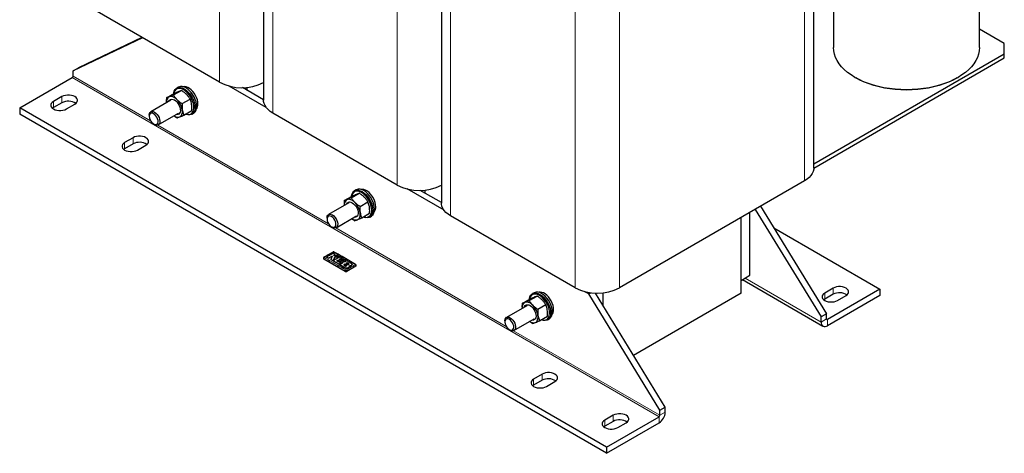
# Model space of a CAD drawing. Header units: millimetres. Extents: x 5 to 418, y 2 to 292.
# Tile 17 of 40: x 225 to 303, y 49 to 83. Entities that reach past the tile are written whole.
import ezdxf

# ---------------------------------------------------------------- set-up
doc = ezdxf.new("R2010")
doc.units = ezdxf.units.MM

msp = doc.modelspace()

# ---------------------------------------------------------------- linework, layer by layer
at = {"color": 7, "linetype": 'Continuous', "lineweight": 18}
for p, q in [((240.9908, 78.1637), (240.9908, 102.6599)), ((245.2334, 75.7145), (245.2334, 100.2107)), ((287.5184, 70.3262), (287.5184, 94.8224)), ((255.1329, 69.9996), (255.1329, 94.4958)), ((259.3755, 67.5504), (259.3755, 92.0466)), ((269.275, 61.8355), (269.275, 86.3317)), ((272.8106, 61.8355), (272.8106, 86.3317)), ((275.9466, 51.5942), (229.2775, 78.5357)), ((235.517, 75.097), (229.3482, 78.6582)), ((228.4644, 77.0253), (228.4644, 76.5354)), ((227.7926, 76.6375), (227.7926, 76.1476)), ((249.6592, 66.9329), (236.0965, 74.7625)), ((234.1212, 73.7597), (234.1212, 73.2698)), ((233.4495, 73.3719), (233.4495, 72.882)), ((263.8013, 58.7689), (250.2386, 66.5984)), ((249.2887, 64.1261), (249.2887, 64.1516)), ((250.9735, 63.4315), (250.9735, 63.4299)), ((251.0854, 63.6317), (251.0854, 63.6301)), ((251.2772, 63.7396), (251.2772, 63.738)), ((251.8342, 63.5546), (251.8342, 63.5801)), ((250.9857, 63.1464), (250.9857, 63.1719)), ((251.1271, 63.1464), (251.1271, 63.1719)), ((282.7842, 62.6117), (288.8371, 59.1174)), ((289.12, 61.4238), (289.12, 60.9339)), ((289.7917, 61.8116), (289.7917, 61.3217)), ((288.8371, 59.1174), (289.2614, 59.3624)), ((289.2614, 59.3624), (289.3321, 59.3215)), ((289.3321, 59.3215), (289.3321, 58.8316)), ((276.0173, 51.7167), (264.3807, 58.4344)), ((266.6481, 54.9823), (266.6481, 54.4924)), ((265.9764, 54.5945), (265.9764, 54.1046)), ((272.305, 51.7167), (272.305, 51.2268)), ((276.0173, 51.7167), (276.4416, 51.9616)), ((271.6332, 51.3289), (271.6332, 50.839)), ((275.9466, 51.1043), (275.9466, 51.5942))]:
    msp.add_line(p, q, dxfattribs=at)
at = {"color": 7, "linetype": 'Continuous', "lineweight": 25}
for p, q in [((244.5012, 101.2312), (244.5012, 76.735)), ((258.6433, 93.0671), (258.6433, 68.5709)), ((288.2506, 71.3467), (288.2506, 92.397)), ((289.8254, 92.9346), (289.8254, 80.9166)), ((301.4254, 80.9166), (301.4254, 92.9352)), ((240.9908, 78.1637), (231.0913, 83.8785)), ((303.4035, 81.2431), (301.4254, 82.3851)), ((234.8699, 81.6972), (229.3482, 79.0664)), ((234.8293, 81.7206), (229.7725, 79.3114)), ((303.4035, 80.4267), (303.4035, 81.2431)), ((288.2506, 71.6791), (303.4035, 80.4267)), ((288.2506, 71.3525), (303.4035, 80.1001)), ((303.4035, 80.1001), (303.4035, 80.4267)), ((229.3482, 79.0664), (229.7725, 79.3114)), ((225.1056, 76.1273), (229.2775, 78.5357)), ((229.3482, 78.6582), (229.3482, 79.0664)), ((291.5235, 78.5494), (291.5942, 78.5085)), ((299.6565, 78.5085), (299.7273, 78.5494)), ((237.3348, 77.153), (237.9636, 77.516)), ((237.7286, 77.7794), (237.596, 77.7029)), ((244.708, 76.1602), (241.7629, 77.8604)), ((244.5012, 76.7694), (242.8175, 77.7414)), ((243.2075, 77.5162), (243.2075, 77.7644)), ((228.4644, 77.0253), (227.7926, 76.6375)), ((237.1376, 76.7455), (235.5289, 75.8168)), ((236.7743, 76.9279), (237.4031, 77.2909)), ((238.0266, 76.4675), (238.6554, 76.8305)), ((271.7747, 49.1858), (225.1056, 76.1273)), ((225.1056, 76.1273), (225.1056, 75.6374)), ((227.7926, 76.1476), (227.7174, 76.0966)), ((228.4644, 76.5354), (227.7926, 76.1476)), ((228.8179, 76.0457), (229.4897, 76.4334)), ((271.7747, 48.6959), (225.1056, 75.6374)), ((235.4046, 75.5421), (235.4046, 75.4605)), ((236.1289, 74.7776), (237.7375, 75.7062)), ((238.1579, 75.5568), (238.7867, 75.9198)), ((238.7959, 75.6244), (238.9285, 75.7009)), ((255.1329, 69.9996), (245.2334, 75.7145)), ((235.7581, 74.8481), (235.8288, 74.8073)), ((234.1212, 73.7597), (233.4495, 73.3719)), ((233.4495, 72.882), (233.3743, 72.831)), ((234.1212, 73.2698), (233.4495, 72.882)), ((234.4748, 72.78), (235.1465, 73.1678)), ((258.8501, 67.9961), (255.905, 69.6963)), ((287.5184, 70.3262), (272.8106, 61.8355)), ((250.9164, 68.7638), (251.5452, 69.1268)), ((251.477, 68.989), (252.1057, 69.3519)), ((251.8707, 69.6154), (251.7381, 69.5388)), ((258.6433, 68.6054), (256.9597, 69.5773)), ((257.3497, 69.3522), (257.3497, 69.6004)), ((251.2797, 68.5814), (249.671, 67.6527)), ((252.1688, 68.3034), (252.7975, 68.6664)), ((284.0258, 68.3099), (289.2614, 59.7706)), ((249.5468, 67.378), (249.5468, 67.2964)), ((250.271, 66.6135), (251.8797, 67.5421)), ((252.3, 67.3927), (252.9288, 67.7557)), ((252.938, 67.4603), (253.0706, 67.5368)), ((269.275, 61.8355), (259.3755, 67.5504)), ((282.4732, 62.4321), (282.4732, 67.4136)), ((282.4732, 61.4033), (282.4732, 67.4136)), ((283.1803, 62.8403), (283.1803, 67.8218)), ((283.6015, 68.065), (288.8371, 59.5257)), ((249.9002, 66.684), (249.9709, 66.6432)), ((285.0776, 66.5944), (293.504, 61.7299)), ((249.5118, 64.2711), (249.6672, 64.1873)), ((249.5118, 64.2711), (249.5118, 64.2695)), ((249.6672, 64.1857), (249.5118, 64.2695)), ((249.6672, 64.1873), (249.9486, 64.3581)), ((249.9486, 64.3565), (249.6672, 64.1857)), ((249.9486, 64.3581), (249.8384, 64.0939)), ((250.2056, 64.4974), (250.0501, 64.5816)), ((250.0548, 64.4175), (250.2056, 64.4974)), ((250.2056, 64.4958), (250.0548, 64.4159)), ((250.3826, 64.4005), (250.0548, 64.4175)), ((250.175, 64.2933), (250.0556, 64.0053)), ((250.0556, 64.0037), (250.175, 64.2917)), ((250.5513, 64.2894), (250.175, 64.2933)), ((250.175, 64.2933), (250.175, 64.2917)), ((250.175, 64.2917), (250.5513, 64.2878)), ((250.2056, 64.4974), (250.2056, 64.4958)), ((251.0613, 64.0132), (250.3826, 64.4005)), ((249.2594, 64.1923), (249.2594, 64.1669)), ((250.9857, 63.1464), (249.2887, 64.1261)), ((249.6672, 64.1873), (249.6672, 64.1857)), ((249.8384, 64.0939), (250.5102, 63.7111)), ((249.8384, 64.0939), (249.8384, 64.0922)), ((250.5102, 63.7095), (249.8384, 64.0922)), ((250.3335, 63.974), (250.4236, 64.0303)), ((250.4236, 64.0286), (250.3335, 63.9724)), ((250.6378, 63.7965), (250.3335, 63.974)), ((250.4236, 64.0303), (250.7898, 63.8152)), ((250.4236, 64.0303), (250.4236, 64.0286)), ((250.7898, 63.8136), (250.4236, 64.0286)), ((250.5102, 63.7111), (250.6378, 63.7965)), ((250.6378, 63.7949), (250.5102, 63.7095)), ((250.5102, 63.7111), (250.5102, 63.7095)), ((250.5349, 64.0941), (250.6164, 64.1367)), ((250.6164, 64.1351), (250.5349, 64.0924)), ((250.9011, 63.879), (250.5349, 64.0941)), ((250.7898, 63.8152), (250.5721, 63.6745)), ((250.5721, 63.6745), (250.9735, 63.4315)), ((250.5721, 63.6745), (250.5721, 63.6728)), ((250.9735, 63.4299), (250.5721, 63.6728)), ((250.6164, 64.1367), (250.9335, 63.9516)), ((250.6164, 64.1367), (250.6164, 64.1351)), ((250.9335, 63.95), (250.6164, 64.1351)), ((250.6378, 63.7965), (250.6378, 63.7949)), ((250.9622, 63.7091), (250.8721, 63.6539)), ((250.8721, 63.6523), (250.9622, 63.7075)), ((250.8721, 63.6539), (250.9952, 63.5772)), ((251.1104, 63.9841), (250.9011, 63.879)), ((250.9335, 63.9516), (251.0613, 64.0132)), ((251.0613, 64.0115), (250.9335, 63.95)), ((250.9335, 63.9516), (250.9335, 63.95)), ((251.0854, 63.6317), (250.9622, 63.7091)), ((250.9622, 63.7091), (250.9622, 63.7075)), ((250.9622, 63.7075), (251.0854, 63.6301)), ((251.0613, 64.0132), (251.0613, 64.0115)), ((251.1541, 63.8163), (251.0752, 63.7739)), ((251.0752, 63.7722), (251.1541, 63.8146)), ((251.0752, 63.7739), (251.1983, 63.6966)), ((251.4845, 63.7585), (251.1104, 63.9841)), ((251.8342, 63.5546), (251.1271, 63.1464)), ((251.2772, 63.7396), (251.1541, 63.8163)), ((251.1541, 63.8163), (251.1541, 63.8146)), ((251.1541, 63.8146), (251.2772, 63.738)), ((251.3274, 63.5187), (251.337, 63.5734)), ((251.3348, 63.5591), (251.3274, 63.5171)), ((251.3274, 63.5187), (251.3274, 63.5171)), ((251.338, 63.5589), (251.338, 63.5605)), ((251.4845, 63.608), (251.4845, 63.6064)), ((251.538, 63.6806), (251.538, 63.6822)), ((251.8635, 63.5954), (251.8635, 63.6208)), ((251.1586, 63.4081), (251.1586, 63.4065)), ((282.4732, 62.4321), (283.1803, 62.8403)), ((282.5792, 62.4933), (288.9821, 58.797)), ((265.6191, 60.8249), (266.2479, 61.1879)), ((266.0128, 61.4513), (265.8802, 61.3747)), ((270.3604, 61.3514), (270.0472, 61.5322)), ((270.3604, 61.3514), (270.5218, 61.4445)), ((276.0173, 52.125), (270.3604, 61.3514)), ((276.4416, 52.3699), (270.8957, 61.4153)), ((271.4918, 60.443), (271.4918, 61.4363)), ((282.4732, 61.4033), (273.9277, 56.4701)), ((289.7917, 61.8116), (289.12, 61.4238)), ((289.7917, 61.3217), (289.12, 60.9339)), ((293.504, 61.7299), (289.3321, 59.3215)), ((293.504, 61.24), (289.3321, 58.8316)), ((290.1453, 60.8319), (290.817, 61.2197)), ((293.504, 61.7299), (293.504, 61.24)), ((265.4219, 60.4173), (263.8132, 59.4886)), ((265.0586, 60.5997), (265.6874, 60.9627)), ((266.3109, 60.1393), (266.9397, 60.5023)), ((289.12, 60.9339), (289.0448, 60.8829)), ((266.4422, 59.2286), (267.071, 59.5916)), ((289.2614, 59.7706), (288.8371, 59.5257)), ((288.8371, 59.1174), (288.8371, 59.5257)), ((289.2614, 59.3624), (289.2614, 59.7706)), ((263.6889, 59.2139), (263.6889, 59.1323)), ((264.4131, 58.4494), (266.0218, 59.3781)), ((267.0801, 59.2962), (267.2127, 59.3728)), ((264.0424, 58.52), (264.1131, 58.4791)), ((266.6481, 54.9823), (265.9764, 54.5945)), ((265.9764, 54.1046), (265.9012, 54.0536)), ((266.6481, 54.4924), (265.9764, 54.1046)), ((267.0017, 54.0026), (267.6734, 54.3904)), ((272.305, 51.7167), (271.6332, 51.3289)), ((276.0173, 52.125), (276.4416, 52.3699)), ((276.0173, 51.7167), (276.0173, 52.125)), ((276.4416, 51.9616), (276.4416, 52.3699)), ((272.305, 51.2268), (271.6332, 50.839)), ((271.7747, 49.1858), (275.9466, 51.5942)), ((271.7747, 48.6959), (275.9466, 51.1043)), ((272.6585, 50.737), (273.3303, 51.1248)), ((271.6332, 50.839), (271.558, 50.788)), ((271.7747, 49.1858), (271.7747, 48.6959))]:
    msp.add_line(p, q, dxfattribs=at)
at = {"color": 7, "linetype": 'Continuous', "lineweight": 25, "flags": 128}
for points in [[(301.4254, 80.9166), (301.4075, 80.6539), (301.354, 80.3928), (301.2651, 80.135), (301.1415, 79.8819), (300.9839, 79.6353), (300.7932, 79.3965), (300.5707, 79.1671), (300.3177, 78.9485), (300.0357, 78.7421), (299.7266, 78.549), (299.3922, 78.3705), (299.0345, 78.2078), (298.6559, 78.0617), (298.2585, 77.9333), (297.8449, 77.8232), (297.4177, 77.7322), (296.9794, 77.6608), (296.5327, 77.6095), (296.0804, 77.5786), (295.6254, 77.5683), (295.1703, 77.5786), (294.718, 77.6095), (294.2714, 77.6608), (293.8331, 77.7322), (293.4058, 77.8232), (292.9922, 77.9333), (292.5949, 78.0617), (292.2162, 78.2078), (291.8586, 78.3705), (291.5241, 78.549), (291.215, 78.7421), (290.9331, 78.9485), (290.6801, 79.1671), (290.4575, 79.3965), (290.2669, 79.6353), (290.1092, 79.8819), (289.9856, 80.135), (289.8968, 80.3928), (289.8432, 80.6539), (289.8254, 80.9166)], [(299.6565, 78.5085), (299.6559, 78.5082), (299.3272, 78.3328), (298.9757, 78.1728), (298.6036, 78.0293), (298.2131, 77.903), (297.8067, 77.7949), (297.3868, 77.7054), (296.956, 77.6353), (296.517, 77.5849), (296.0726, 77.5545), (295.6254, 77.5444), (295.1782, 77.5545), (294.7337, 77.5849), (294.2947, 77.6353), (293.864, 77.7054), (293.4441, 77.7949), (293.0376, 77.903), (292.6471, 78.0293), (292.275, 78.1728), (291.9235, 78.3328), (291.5949, 78.5082), (291.5942, 78.5085)], [(237.3529, 77.2619), (237.3603, 77.3162), (237.3986, 77.4591), (237.4611, 77.5778), (237.5459, 77.6687), (237.6505, 77.7291), (237.7717, 77.7571), (237.9057, 77.7519), (238.0486, 77.7137), (238.1959, 77.6435)], [(238.1517, 77.5669), (238.0081, 77.6349), (237.8691, 77.6709), (237.7392, 77.6736), (237.6225, 77.6431), (237.5229, 77.5803), (237.4434, 77.4872), (237.3868, 77.3668), (237.3614, 77.2668)], [(239.2831, 76.434), (239.2705, 76.5989), (239.233, 76.7727), (239.1719, 76.9496), (239.0893, 77.1235), (238.9881, 77.2885), (238.8716, 77.4391), (238.7438, 77.57), (238.6091, 77.6768), (238.4721, 77.7559), (238.3375, 77.8046), (238.2097, 77.8212), (238.1168, 77.8113)], [(238.3009, 75.6393), (238.3657, 75.6193), (238.5007, 75.5998), (238.6245, 75.6138), (238.7331, 75.6606), (238.823, 75.7389), (238.8913, 75.8461), (238.9359, 75.9788), (238.9553, 76.1326), (238.9488, 76.3027), (238.9167, 76.4835), (238.86, 76.6694), (238.7806, 76.8542), (238.6809, 77.0321), (238.5643, 77.1973), (238.4344, 77.3446), (238.2953, 77.4691), (238.1517, 77.5669)], [(238.1959, 77.6435), (238.3433, 77.5435), (238.4861, 77.4169), (238.6202, 77.2673), (238.7413, 77.0994), (238.8459, 76.9182), (238.9308, 76.7294), (238.9933, 76.5385), (239.0316, 76.3514), (239.0445, 76.1738), (239.0316, 76.0111), (238.9933, 75.8682), (238.9308, 75.7495), (238.8459, 75.6586), (238.7413, 75.5982), (238.6202, 75.5701), (238.4861, 75.5754), (238.3433, 75.6136), (238.2924, 75.6344)], [(238.9285, 75.7009), (238.9785, 75.7351), (239.0634, 75.826), (239.1259, 75.9448), (239.1641, 76.0876), (239.177, 76.2503), (239.1641, 76.4279), (239.1259, 76.615), (239.0634, 76.8059), (238.9785, 76.9948), (238.8739, 77.1759), (238.7528, 77.3438), (238.6187, 77.4934), (238.4758, 77.6201), (238.3285, 77.72)], [(229.4897, 76.4334), (229.5909, 76.5067), (229.6613, 76.5912), (229.6975, 76.6825), (229.6975, 76.7763), (229.6613, 76.8676), (229.5909, 76.9521), (229.4897, 77.0253), (229.3627, 77.0838), (229.2165, 77.1244), (229.0582, 77.1453), (228.8958, 77.1453), (228.7376, 77.1244), (228.5913, 77.0838), (228.4644, 77.0253)], [(236.961, 76.6435), (236.9737, 76.6749), (237.0282, 76.7536), (237.1032, 76.8031), (237.1947, 76.8205), (237.2978, 76.805), (237.4069, 76.7574), (237.5161, 76.6803), (237.6195, 76.5778), (237.7116, 76.4554), (237.7875, 76.3198), (237.8429, 76.1782), (237.8749, 76.0383)], [(237.6239, 76.7775), (237.5438, 76.8501), (237.4615, 76.9118), (237.3783, 76.9614), (237.2956, 76.9982), (237.2148, 77.0215), (237.1374, 77.0309), (237.0646, 77.0263), (236.9977, 77.0076)], [(245.2334, 75.7145), (245.0332, 75.8449), (244.8617, 75.9883), (244.7214, 76.1427), (244.6144, 76.3056), (244.5421, 76.4748), (244.5057, 76.6478), (244.5012, 76.735)], [(227.7926, 76.6375), (227.6914, 76.5643), (227.621, 76.4798), (227.5848, 76.3885), (227.5848, 76.2947), (227.621, 76.2034), (227.6914, 76.1189), (227.7926, 76.0457), (227.9195, 75.9872), (228.0658, 75.9466), (228.2241, 75.9257), (228.3864, 75.9257), (228.5447, 75.9466), (228.691, 75.9872), (228.8179, 76.0457)], [(237.8749, 76.0383), (237.8819, 75.9077), (237.8634, 75.7933), (237.8203, 75.7014), (237.7552, 75.6368), (237.6713, 75.6031), (237.5734, 75.6022), (237.5609, 75.6043)], [(237.8208, 75.4114), (237.8806, 75.4437), (237.9324, 75.4891), (237.9752, 75.5468), (238.0084, 75.6158), (238.0313, 75.695), (238.0435, 75.783), (238.0449, 75.8784), (238.0354, 75.9793)], [(235.4046, 75.5421), (235.4055, 75.5724), (235.4254, 75.6815), (235.4707, 75.7665), (235.5385, 75.822), (235.6245, 75.8445), (235.7234, 75.8326), (235.8289, 75.7871)], [(235.7582, 75.6646), (235.6628, 75.7046), (235.5745, 75.7112), (235.4998, 75.6842), (235.4443, 75.6254), (235.412, 75.5393), (235.4054, 75.4321), (235.425, 75.312), (235.4693, 75.1877), (235.535, 75.0685), (235.6173, 74.9632), (235.71, 74.8797), (235.8063, 74.8241), (235.899, 74.8006), (235.9813, 74.8109), (236.047, 74.8542), (236.0913, 74.9273), (236.1109, 75.0249), (236.1043, 75.1396), (236.0721, 75.263), (236.0166, 75.3859), (235.9419, 75.4991), (235.8536, 75.5944), (235.7582, 75.6646)], [(235.8289, 75.7871), (235.9344, 75.7108), (236.0333, 75.6085), (236.1193, 75.4867), (236.1871, 75.3529), (236.2324, 75.2156), (236.2523, 75.0835), (236.2456, 74.9648), (236.2128, 74.867), (236.1558, 74.7962), (236.0783, 74.7569), (235.9851, 74.7515), (235.8821, 74.7804), (235.8288, 74.8073)], [(235.1465, 73.1678), (235.2477, 73.2411), (235.3182, 73.3255), (235.3543, 73.4169), (235.3543, 73.5106), (235.3182, 73.602), (235.2477, 73.6864), (235.1465, 73.7597), (235.0196, 73.8181), (234.8733, 73.8588), (234.715, 73.8797), (234.5527, 73.8797), (234.3944, 73.8588), (234.2481, 73.8181), (234.1212, 73.7597)], [(233.4495, 73.3719), (233.3482, 73.2986), (233.2778, 73.2142), (233.2417, 73.1228), (233.2417, 73.0291), (233.2778, 72.9377), (233.3482, 72.8533), (233.4495, 72.78), (233.5764, 72.7216), (233.7227, 72.6809), (233.8809, 72.6601), (234.0433, 72.6601), (234.2016, 72.6809), (234.3478, 72.7216), (234.4748, 72.78)], [(288.2506, 71.3467), (288.2461, 71.2595), (288.2097, 71.0865), (288.1374, 70.9173), (288.0304, 70.7544), (287.8901, 70.6), (287.7186, 70.4566), (287.5184, 70.3262)], [(251.4951, 69.0978), (251.5024, 69.1521), (251.5407, 69.295), (251.6032, 69.4137), (251.688, 69.5046), (251.7926, 69.565), (251.9138, 69.5931), (252.0478, 69.5879), (252.1907, 69.5496), (252.3381, 69.4794)], [(252.2939, 69.4029), (252.1502, 69.4708), (252.0112, 69.5068), (251.8813, 69.5095), (251.7647, 69.479), (251.665, 69.4162), (251.5856, 69.3231), (251.5289, 69.2027), (251.5035, 69.1027)], [(253.4252, 68.2699), (253.4126, 68.4348), (253.3751, 68.6086), (253.314, 68.7855), (253.2315, 68.9594), (253.1302, 69.1245), (253.0137, 69.275), (252.886, 69.4059), (252.7513, 69.5127), (252.6143, 69.5918), (252.4796, 69.6405), (252.3518, 69.6571), (252.2589, 69.6472)], [(252.443, 67.4752), (252.5078, 67.4552), (252.6429, 67.4358), (252.7666, 67.4497), (252.8752, 67.4966), (252.9651, 67.5749), (253.0335, 67.682), (253.078, 67.8147), (253.0974, 67.9685), (253.0909, 68.1386), (253.0588, 68.3195), (253.0022, 68.5053), (252.9227, 68.6901), (252.8231, 68.868), (252.7064, 69.0332), (252.5765, 69.1805), (252.4375, 69.305), (252.2939, 69.4029)], [(252.3381, 69.4794), (252.4854, 69.3795), (252.6283, 69.2528), (252.7623, 69.1032), (252.8835, 68.9353), (252.9881, 68.7542), (253.0729, 68.5653), (253.1354, 68.3744), (253.1737, 68.1873), (253.1866, 68.0097), (253.1737, 67.847), (253.1354, 67.7041), (253.0729, 67.5854), (252.9881, 67.4945), (252.8835, 67.4341), (252.7623, 67.4061), (252.6283, 67.4113), (252.4854, 67.4495), (252.4346, 67.4704)], [(253.0706, 67.5368), (253.1207, 67.571), (253.2055, 67.662), (253.268, 67.7807), (253.3063, 67.9236), (253.3192, 68.0863), (253.3063, 68.2638), (253.268, 68.4509), (253.2055, 68.6418), (253.1207, 68.8307), (253.0161, 69.0118), (252.8949, 69.1798), (252.7609, 69.3293), (252.618, 69.456), (252.4706, 69.556)], [(251.1031, 68.4794), (251.1159, 68.5108), (251.1703, 68.5896), (251.2453, 68.639), (251.3368, 68.6564), (251.4399, 68.6409), (251.549, 68.5934), (251.6582, 68.5162), (251.7617, 68.4137), (251.8538, 68.2913), (251.9296, 68.1557), (251.985, 68.0141), (252.0171, 67.8743)], [(251.766, 68.6134), (251.686, 68.686), (251.6036, 68.7477), (251.5204, 68.7973), (251.4377, 68.8341), (251.3569, 68.8574), (251.2795, 68.8668), (251.2067, 68.8622), (251.1399, 68.8436)], [(259.3755, 67.5504), (259.1753, 67.6808), (259.0039, 67.8243), (258.8636, 67.9786), (258.7565, 68.1415), (258.6843, 68.3107), (258.6479, 68.4838), (258.6433, 68.5709)], [(249.5468, 67.378), (249.5476, 67.4083), (249.5675, 67.5174), (249.6128, 67.6024), (249.6806, 67.6579), (249.7666, 67.6804), (249.8655, 67.6685), (249.971, 67.623)], [(249.9003, 67.5006), (249.8049, 67.5405), (249.7166, 67.5472), (249.6419, 67.5201), (249.5864, 67.4613), (249.5541, 67.3752), (249.5476, 67.268), (249.5672, 67.1479), (249.6115, 67.0236), (249.6772, 66.9044), (249.7595, 66.7991), (249.8522, 66.7156), (249.9484, 66.66), (250.0412, 66.6365), (250.1234, 66.6468), (250.1891, 66.6901), (250.2334, 66.7632), (250.253, 66.8608), (250.2465, 66.9755), (250.2142, 67.0989), (250.1587, 67.2218), (250.084, 67.3351), (249.9957, 67.4303), (249.9003, 67.5006)], [(249.971, 67.623), (250.0765, 67.5467), (250.1754, 67.4444), (250.2614, 67.3226), (250.3292, 67.1888), (250.3745, 67.0516), (250.3944, 66.9194), (250.3878, 66.8007), (250.3549, 66.7029), (250.2979, 66.6321), (250.2204, 66.5928), (250.1272, 66.5874), (250.0242, 66.6163), (249.9709, 66.6432)], [(252.0171, 67.8743), (252.024, 67.7436), (252.0055, 67.6292), (251.9625, 67.5373), (251.8973, 67.4727), (251.8135, 67.4391), (251.7155, 67.4381), (251.703, 67.4402)], [(251.9629, 67.2473), (252.0228, 67.2796), (252.0746, 67.325), (252.1174, 67.3827), (252.1505, 67.4517), (252.1734, 67.531), (252.1856, 67.619), (252.187, 67.7143), (252.1776, 67.8153)], [(290.817, 61.2197), (290.9183, 61.293), (290.9887, 61.3774), (291.0248, 61.4688), (291.0248, 61.5625), (290.9887, 61.6539), (290.9183, 61.7383), (290.817, 61.8116), (290.6901, 61.87), (290.5438, 61.9107), (290.3856, 61.9315), (290.2232, 61.9315), (290.0649, 61.9107), (289.9187, 61.87), (289.7917, 61.8116)], [(265.6372, 60.9337), (265.6446, 60.988), (265.6828, 61.1309), (265.7453, 61.2496), (265.8302, 61.3406), (265.9348, 61.401), (266.0559, 61.429), (266.19, 61.4238), (266.3328, 61.3855), (266.4802, 61.3153)], [(266.436, 61.2388), (266.2924, 61.3068), (266.1534, 61.3427), (266.0235, 61.3455), (265.9068, 61.3149), (265.8071, 61.2521), (265.7277, 61.159), (265.671, 61.0386), (265.6456, 60.9386)], [(267.5674, 60.1059), (267.5547, 60.2707), (267.5172, 60.4445), (267.4562, 60.6214), (267.3736, 60.7953), (267.2723, 60.9604), (267.1559, 61.1109), (267.0281, 61.2418), (266.8934, 61.3486), (266.7564, 61.4277), (266.6217, 61.4764), (266.494, 61.493), (266.4011, 61.4831)], [(266.5851, 59.3112), (266.65, 59.2911), (266.785, 59.2717), (266.9088, 59.2856), (267.0174, 59.3325), (267.1073, 59.4108), (267.1756, 59.518), (267.2202, 59.6506), (267.2395, 59.8044), (267.2331, 59.9745), (267.201, 60.1554), (267.1443, 60.3412), (267.0649, 60.526), (266.9652, 60.7039), (266.8485, 60.8692), (266.7186, 61.0164), (266.5796, 61.1409), (266.436, 61.2388)], [(266.4802, 61.3153), (266.6275, 61.2154), (266.7704, 61.0887), (266.9045, 60.9391), (267.0256, 60.7712), (267.1302, 60.5901), (267.215, 60.4012), (267.2775, 60.2103), (267.3158, 60.0232), (267.3287, 59.8456), (267.3158, 59.6829), (267.2775, 59.5401), (267.215, 59.4213), (267.1302, 59.3304), (267.0256, 59.27), (266.9045, 59.242), (266.7704, 59.2472), (266.6275, 59.2855), (266.5767, 59.3063)], [(267.2127, 59.3728), (267.2628, 59.4069), (267.3476, 59.4979), (267.4101, 59.6166), (267.4484, 59.7595), (267.4613, 59.9222), (267.4484, 60.0998), (267.4101, 60.2868), (267.3476, 60.4777), (267.2628, 60.6666), (267.1582, 60.8478), (267.037, 61.0157), (266.903, 61.1652), (266.7601, 61.2919), (266.6128, 61.3919)], [(289.12, 61.4238), (289.0188, 61.3505), (288.9483, 61.2661), (288.9122, 61.1747), (288.9122, 61.081), (288.9483, 60.9896), (289.0188, 60.9052), (289.12, 60.8319), (289.2469, 60.7735), (289.3932, 60.7328), (289.5515, 60.7119), (289.7138, 60.7119), (289.8721, 60.7328), (290.0184, 60.7735), (290.1453, 60.8319)], [(265.2452, 60.3154), (265.258, 60.3467), (265.3125, 60.4255), (265.3875, 60.4749), (265.479, 60.4924), (265.582, 60.4769), (265.6911, 60.4293), (265.8003, 60.3521), (265.9038, 60.2496), (265.9959, 60.1272), (266.0717, 59.9916), (266.1272, 59.8501), (266.1592, 59.7102)], [(265.9082, 60.4493), (265.8281, 60.5219), (265.7458, 60.5836), (265.6625, 60.6333), (265.5798, 60.6701), (265.4991, 60.6934), (265.4217, 60.7028), (265.3489, 60.6981), (265.282, 60.6795)], [(263.6889, 59.2139), (263.6897, 59.2442), (263.7097, 59.3534), (263.7549, 59.4383), (263.8227, 59.4938), (263.9088, 59.5163), (264.0076, 59.5045), (264.1132, 59.4589)], [(266.1592, 59.7102), (266.1662, 59.5795), (266.1476, 59.4651), (266.1046, 59.3732), (266.0394, 59.3086), (265.9556, 59.275), (265.8577, 59.274), (265.8452, 59.2761)], [(266.1051, 59.0832), (266.1649, 59.1155), (266.2167, 59.1609), (266.2595, 59.2186), (266.2927, 59.2877), (266.3155, 59.3669), (266.3278, 59.4549), (266.3292, 59.5502), (266.3197, 59.6512)], [(264.0424, 59.3365), (263.9471, 59.3764), (263.8587, 59.3831), (263.7841, 59.356), (263.7285, 59.2972), (263.6963, 59.2111), (263.6897, 59.104), (263.7093, 58.9838), (263.7536, 58.8595), (263.8193, 58.7403), (263.9016, 58.635), (263.9943, 58.5515), (264.0906, 58.4959), (264.1833, 58.4724), (264.2656, 58.4827), (264.3313, 58.526), (264.3756, 58.5992), (264.3952, 58.6967), (264.3886, 58.8114), (264.3564, 58.9348), (264.3008, 59.0577), (264.2261, 59.171), (264.1378, 59.2663), (264.0424, 59.3365)], [(264.1132, 59.4589), (264.2187, 59.3826), (264.3175, 59.2804), (264.4036, 59.1585), (264.4714, 59.0247), (264.5167, 58.8875), (264.5366, 58.7553), (264.5299, 58.6366), (264.497, 58.5388), (264.4401, 58.468), (264.3625, 58.4287), (264.2693, 58.4233), (264.1663, 58.4523), (264.1131, 58.4791)], [(267.6734, 54.3904), (267.7747, 54.4637), (267.8451, 54.5481), (267.8812, 54.6395), (267.8812, 54.7332), (267.8451, 54.8246), (267.7747, 54.909), (267.6734, 54.9823), (267.5465, 55.0408), (267.4002, 55.0814), (267.242, 55.1023), (267.0796, 55.1023), (266.9213, 55.0814), (266.7751, 55.0408), (266.6481, 54.9823)], [(265.9764, 54.5945), (265.8752, 54.5213), (265.8047, 54.4368), (265.7686, 54.3454), (265.7686, 54.2517), (265.8047, 54.1603), (265.8752, 54.0759), (265.9764, 54.0026), (266.1033, 53.9442), (266.2496, 53.9035), (266.4079, 53.8827), (266.5702, 53.8827), (266.7285, 53.9035), (266.8748, 53.9442), (267.0017, 54.0026)], [(273.3303, 51.1248), (273.4315, 51.1981), (273.502, 51.2825), (273.5381, 51.3739), (273.5381, 51.4676), (273.502, 51.559), (273.4315, 51.6434), (273.3303, 51.7167), (273.2034, 51.7751), (273.0571, 51.8158), (272.8988, 51.8366), (272.7365, 51.8366), (272.5782, 51.8158), (272.4319, 51.7751), (272.305, 51.7167)], [(271.6332, 51.3289), (271.532, 51.2556), (271.4616, 51.1712), (271.4254, 51.0798), (271.4254, 50.9861), (271.4616, 50.8947), (271.532, 50.8103), (271.6332, 50.737), (271.7602, 50.6786), (271.9064, 50.6379), (272.0647, 50.617), (272.2271, 50.617), (272.3853, 50.6379), (272.5316, 50.6786), (272.6585, 50.737)]]:
    msp.add_lwpolyline(points, dxfattribs=at)
at = {"color": 7, "linetype": 'Continuous', "lineweight": 25}
for centre, radius, start, end in [((229.1947, 78.6652), 0.1537, 302.605478, 357.394522), ((237.9788, 77.248), 0.5874, 53.470432, 115.21911), ((242.7599, 81.5699), 3.8383, 242.553907, 296.979237), ((237.23, 76.6084), 0.4619, 120.186151, 189.076449), ((236.5873, 75.7378), 1.4681, 9.46909, 45.08536), ((228.9718, 75.5863), 1.0762, 56.562045, 118.132778), ((238.7021, 76.3933), 0.5824, 320.29213, 4.007966), ((237.6818, 75.8992), 0.5072, 232.601506, 285.90221), ((234.6287, 72.3207), 1.0762, 56.562045, 118.132778), ((256.902, 73.4059), 3.8383, 242.553907, 296.979237), ((252.121, 69.0839), 0.5874, 53.470432, 115.21911), ((251.3721, 68.4443), 0.4619, 120.186151, 189.076449), ((250.7295, 67.5737), 1.4681, 9.46909, 45.08536), ((252.8442, 68.2292), 0.5824, 320.29213, 4.007966), ((251.824, 67.7351), 0.5072, 232.601506, 285.90221), ((249.317, 64.2336), 0.0345, 55.218192, 114.711293), ((250.0253, 64.6421), 0.0349, 55.563162, 114.467155), ((249.3094, 64.1719), 0.0503, 185.694799, 245.625342), ((251.8057, 63.6632), 0.0335, 62.680133, 125.641759), ((251.8135, 63.6004), 0.0503, 294.374658, 354.305201), ((251.0564, 63.2829), 0.1537, 242.609672, 297.390328), ((266.2631, 60.9198), 0.5874, 53.470432, 115.21911), ((271.0428, 65.2349), 3.8315, 242.524312, 297.475688), ((290.2992, 60.3726), 1.0762, 56.562045, 118.132778), ((265.5142, 60.2802), 0.4619, 120.186151, 189.076449), ((264.8716, 59.4096), 1.4681, 9.46909, 45.08536), ((266.9864, 60.0652), 0.5824, 320.29213, 4.007966), ((265.9661, 59.571), 0.5072, 232.601506, 285.90221), ((289.1389, 59.0685), 0.3057, 170.785963, 309.203285), ((289.3045, 59.3554), 0.0437, 170.785963, 309.203285), ((267.1556, 53.5433), 1.0762, 56.562045, 118.132778), ((275.3669, 52.0105), 1.0758, 302.605478, 357.394522), ((275.8638, 51.7237), 0.1537, 302.605478, 357.394522), ((272.8124, 50.2777), 1.0762, 56.562045, 118.132778)]:
    msp.add_arc(centre, radius, start, end, dxfattribs=at)
at = {"color": 7, "linetype": 'Continuous', "lineweight": 18}
for centre, radius, start, end in [((249.3953, 64.148), 0.1067, 123.322552, 178.058611), ((250.1076, 64.6423), 0.0347, 64.386978, 124.524971), ((251.7275, 63.5764), 0.1068, 1.961622, 56.680543), ((251.0945, 63.1655), 0.109, 123.127827, 176.6323), ((251.0184, 63.1655), 0.109, 3.347507, 56.869306)]:
    msp.add_arc(centre, radius, start, end, dxfattribs=at)
at = {"color": 7, "linetype": 'Continuous', "lineweight": 25}
for points, knots in [([(237.7402, 77.4363), (237.7468, 77.4389), (237.7966, 77.4588), (237.879, 77.4897), (237.9352, 77.5072), (237.9636, 77.516)], [0, 0, 0, 0, 0.07009, 0.5307844, 1, 1, 1, 1]), ([(238.3663, 77.2061), (238.3581, 77.2142), (238.2955, 77.2754), (238.166, 77.3842), (238.0315, 77.4718), (237.9636, 77.516)], [0, 0, 0, 0, 0.07009003, 0.53078443, 1, 1, 1, 1]), ([(236.7743, 76.9279), (236.7663, 76.7995), (236.758, 76.6652), (236.772, 76.5404), (236.7727, 76.5348)], [0, 0, 0, 0, 0.9552418, 1, 1, 1, 1]), ([(236.9977, 77.0076), (236.9911, 77.005), (236.9414, 76.9851), (236.8589, 76.9542), (236.8027, 76.9367), (236.7743, 76.9279)], [0, 0, 0, 0, 0.07009003, 0.53078443, 1, 1, 1, 1]), ([(237.3348, 77.153), (237.2734, 77.1256), (237.1495, 77.0702), (237.0486, 77.0286), (236.9977, 77.0076)], [0, 0, 0, 0, 0.495458, 1, 1, 1, 1]), ([(237.3348, 77.153), (237.3751, 77.0882), (237.4564, 76.9573), (237.5677, 76.8378), (237.6239, 76.7775)], [0, 0, 0, 0, 0.495458, 1, 1, 1, 1]), ([(237.4031, 77.2909), (237.4645, 77.3183), (237.5884, 77.3737), (237.6893, 77.4153), (237.7402, 77.4363)], [0, 0, 0, 0, 0.495458, 1, 1, 1, 1]), ([(237.6239, 76.7775), (237.6321, 76.7694), (237.6948, 76.7081), (237.8242, 76.5993), (237.9587, 76.5117), (238.0266, 76.4675)], [0, 0, 0, 0, 0.07009, 0.5307844, 1, 1, 1, 1]), ([(238.6554, 76.8305), (238.6151, 76.8953), (238.5338, 77.0262), (238.4225, 77.1458), (238.3663, 77.2061)], [0, 0, 0, 0, 0.495458, 1, 1, 1, 1]), ([(238.7779, 76.4079), (238.7719, 76.4443), (238.7469, 76.5967), (238.695, 76.7294), (238.6554, 76.8305)], [0, 0, 0, 0, 0.2381018, 1, 1, 1, 1]), ([(238.0266, 76.4675), (238.02, 76.3398), (238.0114, 76.1721), (238.0308, 76.0164), (238.0354, 75.9793)], [0, 0, 0, 0, 0.7618982, 1, 1, 1, 1]), ([(238.0354, 75.9793), (238.0598, 75.863), (238.091, 75.714), (238.1459, 75.585), (238.1579, 75.5568)], [0, 0, 0, 0, 0.78104759, 1, 1, 1, 1]), ([(238.7867, 75.9198), (238.7893, 75.9565), (238.8015, 76.1241), (238.7882, 76.2835), (238.7779, 76.4079)], [0, 0, 0, 0, 0.2189524, 1, 1, 1, 1]), ([(237.5974, 75.3316), (237.5238, 75.3768), (237.4427, 75.4267), (237.3737, 75.4869), (237.3673, 75.4925)], [0, 0, 0, 0, 0.9067764, 1, 1, 1, 1]), ([(237.5974, 75.3316), (237.627, 75.3407), (237.6868, 75.3591), (237.7759, 75.3939), (237.8208, 75.4114)], [0, 0, 0, 0, 0.49545796, 1, 1, 1, 1]), ([(237.8208, 75.4114), (237.8275, 75.4141), (237.8783, 75.4346), (237.9856, 75.4799), (238.1001, 75.531), (238.1579, 75.5568)], [0, 0, 0, 0, 0.07009, 0.5307844, 1, 1, 1, 1]), ([(251.477, 68.989), (251.4156, 68.9615), (251.2916, 68.9061), (251.1908, 68.8645), (251.1399, 68.8436)], [0, 0, 0, 0, 0.495458, 1, 1, 1, 1]), ([(251.477, 68.989), (251.5172, 68.9241), (251.5986, 68.7933), (251.7099, 68.6737), (251.766, 68.6134)], [0, 0, 0, 0, 0.495458, 1, 1, 1, 1]), ([(251.5452, 69.1268), (251.6066, 69.1542), (251.7306, 69.2096), (251.8314, 69.2512), (251.8823, 69.2722)], [0, 0, 0, 0, 0.495458, 1, 1, 1, 1]), ([(251.8823, 69.2722), (251.8889, 69.2748), (251.9387, 69.2947), (252.0211, 69.3257), (252.0774, 69.3431), (252.1057, 69.3519)], [0, 0, 0, 0, 0.07009, 0.5307844, 1, 1, 1, 1]), ([(252.5085, 69.042), (252.5002, 69.0501), (252.4376, 69.1113), (252.3081, 69.2202), (252.1736, 69.3077), (252.1057, 69.3519)], [0, 0, 0, 0, 0.07009003, 0.53078443, 1, 1, 1, 1]), ([(252.7975, 68.6664), (252.7573, 68.7312), (252.6759, 68.8621), (252.5646, 68.9817), (252.5085, 69.042)], [0, 0, 0, 0, 0.495458, 1, 1, 1, 1]), ([(250.9164, 68.7638), (250.9085, 68.6355), (250.9001, 68.5011), (250.9142, 68.3763), (250.9148, 68.3707)], [0, 0, 0, 0, 0.9552418, 1, 1, 1, 1]), ([(251.1399, 68.8436), (251.1333, 68.8409), (251.0835, 68.821), (251.0011, 68.7901), (250.9448, 68.7726), (250.9164, 68.7638)], [0, 0, 0, 0, 0.07009, 0.5307844, 1, 1, 1, 1]), ([(251.766, 68.6134), (251.7743, 68.6053), (251.8369, 68.5441), (251.9664, 68.4352), (252.1009, 68.3476), (252.1688, 68.3034)], [0, 0, 0, 0, 0.07009003, 0.53078443, 1, 1, 1, 1]), ([(252.1688, 68.3034), (252.1622, 68.1757), (252.1535, 68.008), (252.1729, 67.8523), (252.1776, 67.8153)], [0, 0, 0, 0, 0.7618982, 1, 1, 1, 1]), ([(252.92, 68.2439), (252.9141, 68.2802), (252.8891, 68.4327), (252.8371, 68.5653), (252.7975, 68.6664)], [0, 0, 0, 0, 0.2381018, 1, 1, 1, 1]), ([(252.9288, 67.7557), (252.9315, 67.7924), (252.9436, 67.96), (252.9304, 68.1194), (252.92, 68.2439)], [0, 0, 0, 0, 0.2189524, 1, 1, 1, 1]), ([(251.9629, 67.2473), (251.9697, 67.25), (252.0205, 67.2705), (252.1277, 67.3158), (252.2423, 67.3669), (252.3, 67.3927)], [0, 0, 0, 0, 0.07009, 0.5307844, 1, 1, 1, 1]), ([(252.1776, 67.8153), (252.2019, 67.6989), (252.2332, 67.5499), (252.288, 67.4209), (252.3, 67.3927)], [0, 0, 0, 0, 0.7810476, 1, 1, 1, 1]), ([(251.7395, 67.1675), (251.6659, 67.2128), (251.5848, 67.2626), (251.5159, 67.3228), (251.5094, 67.3284)], [0, 0, 0, 0, 0.90677641, 1, 1, 1, 1]), ([(251.7395, 67.1675), (251.7692, 67.1767), (251.829, 67.195), (251.918, 67.2298), (251.9629, 67.2473)], [0, 0, 0, 0, 0.495458, 1, 1, 1, 1]), ([(249.3028, 64.2645), (249.3017, 64.264), (249.291, 64.2594), (249.276, 64.2432), (249.2614, 64.2185), (249.2606, 64.2004), (249.2602, 64.1924)], [0, 0, 0, 0, 0.04285386, 0.39343158, 0.72965407, 1, 1, 1, 1]), ([(250.0109, 64.6737), (250.0006, 64.6679), (249.7646, 64.5354), (249.5284, 64.3965), (249.3026, 64.2638)], [0, 0, 0, 0, 0.0437347, 1, 1, 1, 1]), ([(250.0501, 64.5816), (249.9765, 64.541), (249.7971, 64.442), (249.6176, 64.3345), (249.5118, 64.2711)], [0, 0, 0, 0, 0.41032951, 1, 1, 1, 1]), ([(250.1217, 64.6733), (250.1208, 64.6741), (250.1124, 64.6809), (250.0892, 64.6865), (250.0538, 64.6891), (250.0254, 64.683), (250.0126, 64.6744), (250.0111, 64.6734)], [0, 0, 0, 0, 0.0314747, 0.2834631, 0.5952218, 0.9527506, 1, 1, 1, 1]), ([(250.0556, 64.0053), (250.1292, 64.0539), (250.2944, 64.163), (250.4597, 64.2443), (250.5513, 64.2894)], [0, 0, 0, 0, 0.4454775, 1, 1, 1, 1]), ([(251.8203, 63.692), (251.4595, 63.9047), (250.8934, 64.2385), (250.3274, 64.5572), (250.1221, 64.6728)], [0, 0, 0, 0, 0.63732396, 1, 1, 1, 1]), ([(250.9735, 63.4315), (250.9883, 63.4241), (251.0179, 63.4092), (251.0742, 63.3999), (251.1227, 63.4007), (251.1496, 63.4063), (251.1586, 63.4081)], [0, 0, 0, 0, 0.2851253, 0.5702516, 0.8553553, 1, 1, 1, 1]), ([(251.1586, 63.4065), (251.1404, 63.4033), (251.1038, 63.3969), (251.046, 63.4017), (251.0019, 63.4142), (250.9807, 63.4259), (250.9735, 63.4299)], [0, 0, 0, 0, 0.285052, 0.570102, 0.8551915, 1, 1, 1, 1]), ([(250.9952, 63.5772), (251.0008, 63.5743), (251.0119, 63.5686), (251.0332, 63.5648), (251.0549, 63.5654), (251.075, 63.5703), (251.0912, 63.579), (251.1017, 63.5906), (251.1053, 63.6038), (251.1015, 63.617), (251.0933, 63.6263), (251.0869, 63.6306), (251.0854, 63.6317)], [0, 0, 0, 0, 0.1073587, 0.214721, 0.322003, 0.4292233, 0.5364373, 0.6436973, 0.7510459, 0.8585026, 0.9660513, 1, 1, 1, 1]), ([(251.0854, 63.6301), (251.0898, 63.6265), (251.0988, 63.6195), (251.1043, 63.6093), (251.1035, 63.6035), (251.1032, 63.602)], [0, 0, 0, 0, 0.4302445, 0.8604885, 1, 1, 1, 1]), ([(251.1586, 63.4081), (251.1856, 63.4155), (251.2396, 63.4301), (251.2994, 63.4701), (251.3183, 63.5029), (251.3274, 63.5187)], [0, 0, 0, 0, 0.3407821, 0.6815687, 1, 1, 1, 1]), ([(251.3274, 63.5171), (251.3175, 63.5001), (251.2975, 63.4662), (251.2362, 63.4272), (251.1839, 63.4133), (251.1586, 63.4065)], [0, 0, 0, 0, 0.3408172, 0.6816417, 1, 1, 1, 1]), ([(251.1983, 63.6966), (251.2032, 63.694), (251.213, 63.6889), (251.2316, 63.6852), (251.2506, 63.685), (251.2683, 63.6887), (251.2824, 63.6957), (251.2916, 63.7052), (251.2947, 63.7161), (251.2913, 63.7272), (251.2842, 63.735), (251.2786, 63.7388), (251.2772, 63.7396)], [0, 0, 0, 0, 0.107578, 0.2151551, 0.3227414, 0.4302646, 0.5376806, 0.6449866, 0.752213, 0.8594107, 0.9666405, 1, 1, 1, 1]), ([(251.2772, 63.738), (251.2812, 63.735), (251.289, 63.729), (251.2938, 63.7203), (251.2931, 63.7155), (251.2929, 63.7143)], [0, 0, 0, 0, 0.42963026, 0.85927491, 1, 1, 1, 1]), ([(251.337, 63.5734), (251.3588, 63.5738), (251.4024, 63.5747), (251.4526, 63.5897), (251.4761, 63.6032), (251.4845, 63.608)], [0, 0, 0, 0, 0.3919653, 0.7839447, 1, 1, 1, 1]), ([(251.4845, 63.6064), (251.4686, 63.598), (251.4367, 63.5812), (251.3827, 63.5716), (251.349, 63.5717), (251.337, 63.5718)], [0, 0, 0, 0, 0.3915997, 0.7831923, 1, 1, 1, 1]), ([(251.4845, 63.608), (251.4976, 63.617), (251.5237, 63.635), (251.5402, 63.6703), (251.5366, 63.7064), (251.5158, 63.7369), (251.4934, 63.7524), (251.4845, 63.7585)], [0, 0, 0, 0, 0.21459, 0.4291787, 0.6437975, 0.8584406, 1, 1, 1, 1]), ([(251.5357, 63.6806), (251.5357, 63.6726), (251.5356, 63.6526), (251.5155, 63.6265), (251.4933, 63.6121), (251.4845, 63.6064)], [0, 0, 0, 0, 0.2882395, 0.7172485, 1, 1, 1, 1]), ([(251.8629, 63.6207), (251.8631, 63.6221), (251.8648, 63.6334), (251.8578, 63.6539), (251.8427, 63.6768), (251.8289, 63.6891), (251.8206, 63.6932), (251.8203, 63.6933)], [0, 0, 0, 0, 0.0473154, 0.3874634, 0.6881179, 0.9868842, 1, 1, 1, 1]), ([(265.6874, 60.9627), (265.7488, 60.9902), (265.8727, 61.0456), (265.9736, 61.0871), (266.0245, 61.1081)], [0, 0, 0, 0, 0.495458, 1, 1, 1, 1]), ([(266.0245, 61.1081), (266.031, 61.1107), (266.0808, 61.1306), (266.1633, 61.1616), (266.2195, 61.179), (266.2479, 61.1879)], [0, 0, 0, 0, 0.07009, 0.5307844, 1, 1, 1, 1]), ([(266.6506, 60.8779), (266.6423, 60.886), (266.5797, 60.9472), (266.4503, 61.0561), (266.3157, 61.1437), (266.2479, 61.1879)], [0, 0, 0, 0, 0.07009003, 0.53078443, 1, 1, 1, 1]), ([(265.0586, 60.5997), (265.0506, 60.4714), (265.0422, 60.337), (265.0563, 60.2122), (265.0569, 60.2067)], [0, 0, 0, 0, 0.9552418, 1, 1, 1, 1]), ([(265.282, 60.6795), (265.2754, 60.6769), (265.2256, 60.6569), (265.1432, 60.626), (265.087, 60.6085), (265.0586, 60.5997)], [0, 0, 0, 0, 0.07009003, 0.53078443, 1, 1, 1, 1]), ([(265.6191, 60.8249), (265.5577, 60.7974), (265.4338, 60.742), (265.3329, 60.7004), (265.282, 60.6795)], [0, 0, 0, 0, 0.495458, 1, 1, 1, 1]), ([(265.6191, 60.8249), (265.6594, 60.76), (265.7407, 60.6292), (265.852, 60.5096), (265.9082, 60.4493)], [0, 0, 0, 0, 0.495458, 1, 1, 1, 1]), ([(265.9082, 60.4493), (265.9164, 60.4412), (265.979, 60.38), (266.1085, 60.2711), (266.243, 60.1835), (266.3109, 60.1393)], [0, 0, 0, 0, 0.07009, 0.5307844, 1, 1, 1, 1]), ([(266.9397, 60.5023), (266.8994, 60.5672), (266.8181, 60.698), (266.7068, 60.8176), (266.6506, 60.8779)], [0, 0, 0, 0, 0.495458, 1, 1, 1, 1]), ([(267.0622, 60.0798), (267.0562, 60.1161), (267.0312, 60.2686), (266.9793, 60.4012), (266.9397, 60.5023)], [0, 0, 0, 0, 0.2381018, 1, 1, 1, 1]), ([(266.3109, 60.1393), (266.3043, 60.0116), (266.2956, 59.8439), (266.3151, 59.6882), (266.3197, 59.6512)], [0, 0, 0, 0, 0.7618982, 1, 1, 1, 1]), ([(266.3197, 59.6512), (266.3441, 59.5348), (266.3753, 59.3858), (266.4302, 59.2569), (266.4422, 59.2286)], [0, 0, 0, 0, 0.78104759, 1, 1, 1, 1]), ([(267.071, 59.5916), (267.0736, 59.6283), (267.0857, 59.796), (267.0725, 59.9553), (267.0622, 60.0798)], [0, 0, 0, 0, 0.2189524, 1, 1, 1, 1]), ([(265.8817, 59.0035), (265.8081, 59.0487), (265.7269, 59.0985), (265.658, 59.1587), (265.6516, 59.1643)], [0, 0, 0, 0, 0.9067764, 1, 1, 1, 1]), ([(265.8817, 59.0035), (265.9113, 59.0126), (265.9711, 59.031), (266.0601, 59.0657), (266.1051, 59.0832)], [0, 0, 0, 0, 0.49545796, 1, 1, 1, 1]), ([(266.1051, 59.0832), (266.1118, 59.0859), (266.1626, 59.1064), (266.2699, 59.1517), (266.3844, 59.2028), (266.4422, 59.2286)], [0, 0, 0, 0, 0.07009, 0.5307844, 1, 1, 1, 1])]:
    msp.add_open_spline(points, degree=3, knots=knots, dxfattribs=at)
at = {"color": 7, "linetype": 'Continuous', "lineweight": 18}
for points, knots in [([(249.3367, 64.2619), (249.3353, 64.2609), (249.3316, 64.2584), (249.3282, 64.2534), (249.3277, 64.2475), (249.3303, 64.2417), (249.3346, 64.2386), (249.3367, 64.2371)], [0, 0, 0, 0, 0.1406569, 0.3555038, 0.5710329, 0.7861716, 1, 1, 1, 1]), ([(250.045, 64.6708), (249.9638, 64.6258), (249.8014, 64.5357), (249.5654, 64.3992), (249.4112, 64.3067), (249.3367, 64.2619)], [0, 0, 0, 0, 0.3404987, 0.6810489, 1, 1, 1, 1]), ([(249.3367, 64.2371), (249.6169, 64.075), (250.1772, 63.7507), (250.7491, 63.4214), (251.035, 63.2568)], [0, 0, 0, 0, 0.5000392, 1, 1, 1, 1]), ([(250.0879, 64.6708), (250.0863, 64.6716), (250.082, 64.6737), (250.0734, 64.6756), (250.0631, 64.6759), (250.053, 64.6744), (250.0476, 64.672), (250.045, 64.6708)], [0, 0, 0, 0, 0.140567, 0.3553278, 0.5708439, 0.7860438, 1, 1, 1, 1]), ([(251.7862, 63.6904), (251.506, 63.8584), (250.9457, 64.1943), (250.3738, 64.512), (250.0879, 64.6708)], [0, 0, 0, 0, 0.500039, 1, 1, 1, 1]), ([(249.2887, 64.1516), (249.2816, 64.1566), (249.2676, 64.1666), (249.2589, 64.1816), (249.2603, 64.1902), (249.2606, 64.1923)], [0, 0, 0, 0, 0.4290253, 0.8580652, 1, 1, 1, 1]), ([(250.9857, 63.1719), (250.7029, 63.3383), (250.1372, 63.6712), (249.5715, 63.9914), (249.2887, 64.1516)], [0, 0, 0, 0, 0.499961, 1, 1, 1, 1]), ([(251.0779, 63.2568), (251.1591, 63.3036), (251.3215, 63.3972), (251.5575, 63.5335), (251.7117, 63.6226), (251.7862, 63.6656)], [0, 0, 0, 0, 0.3404988, 0.6810495, 1, 1, 1, 1]), ([(251.8342, 63.5801), (251.7591, 63.5375), (251.6036, 63.4496), (251.3679, 63.3136), (251.2074, 63.2191), (251.1271, 63.1719)], [0, 0, 0, 0, 0.3189779, 0.6594763, 1, 1, 1, 1]), ([(251.7862, 63.6656), (251.7876, 63.6666), (251.7913, 63.669), (251.7947, 63.6739), (251.7952, 63.6799), (251.7926, 63.6857), (251.7883, 63.6889), (251.7862, 63.6904)], [0, 0, 0, 0, 0.1406564, 0.3555028, 0.5710316, 0.7861708, 1, 1, 1, 1]), ([(251.8623, 63.6208), (251.8623, 63.6164), (251.8622, 63.6056), (251.8512, 63.5913), (251.8391, 63.5833), (251.8342, 63.5801)], [0, 0, 0, 0, 0.2875097, 0.7171757, 1, 1, 1, 1]), ([(251.1271, 63.1719), (251.1184, 63.1677), (251.1009, 63.1594), (251.0676, 63.1542), (251.0336, 63.1553), (251.0053, 63.1619), (250.9913, 63.169), (250.9857, 63.1719)], [0, 0, 0, 0, 0.2146728, 0.4293525, 0.6440267, 0.8586958, 1, 1, 1, 1]), ([(251.035, 63.2568), (251.0366, 63.2559), (251.0409, 63.2537), (251.0495, 63.2518), (251.0598, 63.2514), (251.0699, 63.253), (251.0753, 63.2555), (251.0779, 63.2568)], [0, 0, 0, 0, 0.1405668, 0.3553275, 0.5708435, 0.7860436, 1, 1, 1, 1])]:
    msp.add_open_spline(points, degree=3, knots=knots, dxfattribs=at)

doc.saveas('drawing.dxf')
